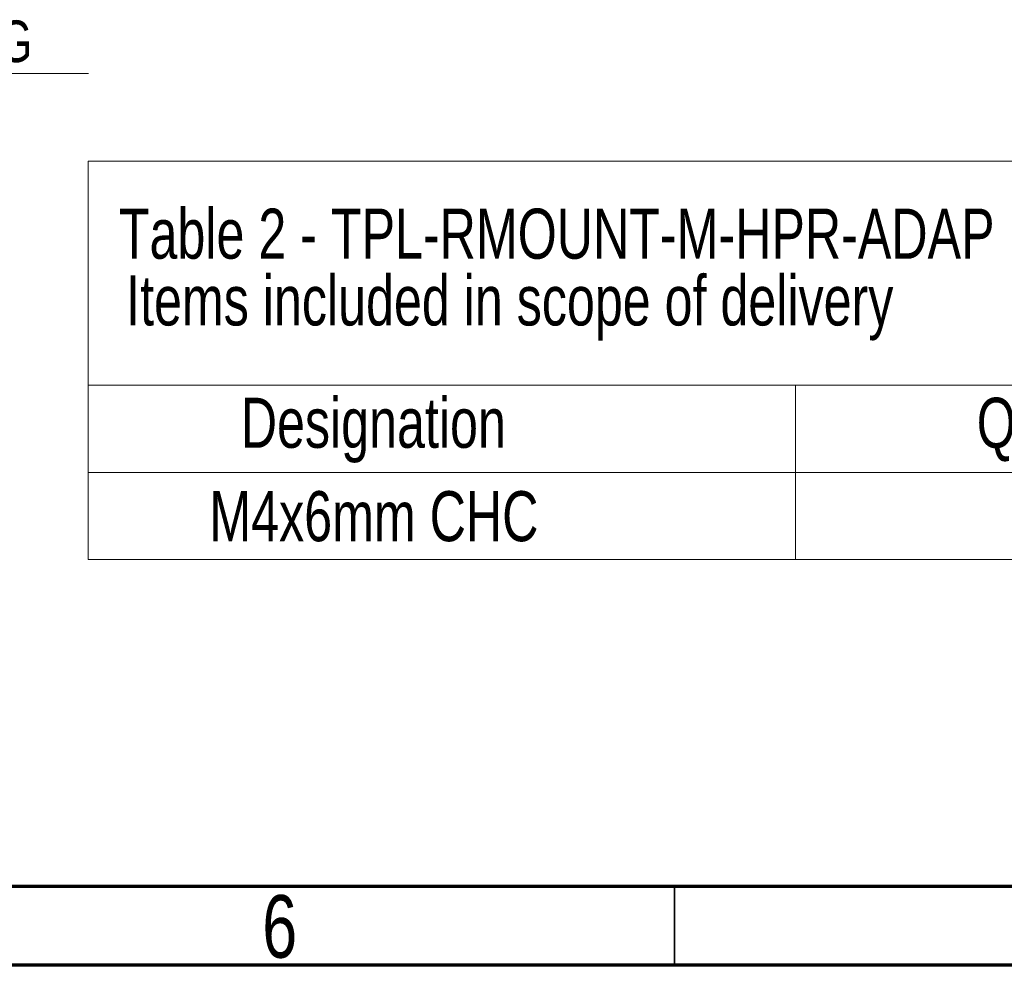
# Model space of a CAD drawing. Header units: millimetres. Extents: x 15 to 415, y 5 to 292.
# Tile 6 of 23: x 123 to 186, y 5 to 65. Entities that reach past the tile are written whole.
import ezdxf

# ---------------------------------------------------------------- set-up
doc = ezdxf.new("R2010")
doc.units = ezdxf.units.MM
doc.styles.add('SLDTEXTSTYLE0', font='TXT', dxfattribs={"width": 0.75})

# ---------------------------------------------------------------- blocks, each defined once
blk = doc.blocks.new('SW_TABLEANNOTATION_1')
at = {"color": 0, "linetype": 'Continuous', "lineweight": 18}
for p, q in [((0, 0), (0, -14.222)), ((0, 0), (44.879, 0)), ((44.879, 0), (75.866, 0)), ((0, -14.222), (0, -19.748)), ((0, -14.222), (44.879, -14.222)), ((44.879, -14.222), (44.879, -19.748)), ((44.879, -14.222), (75.866, -14.222)), ((0, -19.748), (0, -25.273)), ((0, -19.748), (44.879, -19.748)), ((44.879, -19.748), (44.879, -25.273)), ((44.879, -19.748), (75.866, -19.748)), ((0, -25.273), (44.879, -25.273)), ((44.879, -25.273), (75.866, -25.273))]:
    blk.add_line(p, q, dxfattribs=at)
at = {"color": 0, "linetype": 'Continuous', "lineweight": 0, "char_height": 3.175, "attachment_point": 1, "style": 'SLDTEXTSTYLE0'}
for s, insert in [('Table 2 - TPL-RMOUNT-M-HPR-ADAP', (1.95, -3.018)), ('Items included in scope of delivery', (2.411, -7.251)), ('Designation', (9.684, -15.009)), ('QTY', (56.375, -15.009)), ('M4x6mm CHC', (7.691, -20.933))]:
    blk.add_mtext(s, dxfattribs=dict(at, insert=insert))
blk = doc.blocks.new('SW_NOTE_0_2')
at = {"color": 0, "linetype": 'Continuous', "lineweight": 0}
blk.add_line((17.485, 0), (0, 0), dxfattribs=at)
at = {"color": 0, "linetype": 'Continuous', "lineweight": 0, "insert": (0.498, 3.37), "char_height": 2.6458, "attachment_point": 1, "style": 'SLDTEXTSTYLE0'}
blk.add_mtext('M-HPRING', dxfattribs=at)

msp = doc.modelspace()

# ---------------------------------------------------------------- linework, layer by layer
at = {"color": 7, "linetype": 'Continuous', "lineweight": 70}
for p, q in [((410, 10), (20, 10)), ((415, 5), (15, 5))]:
    msp.add_line(p, q, dxfattribs=at)
at = {"color": 7, "linetype": 'Continuous', "lineweight": 35}
msp.add_line((165, 10), (165, 5), dxfattribs=at)

# ---------------------------------------------------------------- block references
at = {"color": 7, "linetype": 'Continuous', "lineweight": 0}
for name, p in [('SW_NOTE_0_2', (110.3451, 61.5426)), ('SW_TABLEANNOTATION_1', (127.8066, 55.9976))]:
    msp.add_blockref(name, p, dxfattribs=at)

# ---------------------------------------------------------------- texts
at = {"color": 7, "linetype": 'Continuous', "lineweight": 0, "insert": (139.96, 9.4511), "char_height": 3.9688, "attachment_point": 2, "style": 'SLDTEXTSTYLE0'}
msp.add_mtext('6', dxfattribs=at)

doc.saveas('drawing.dxf')
